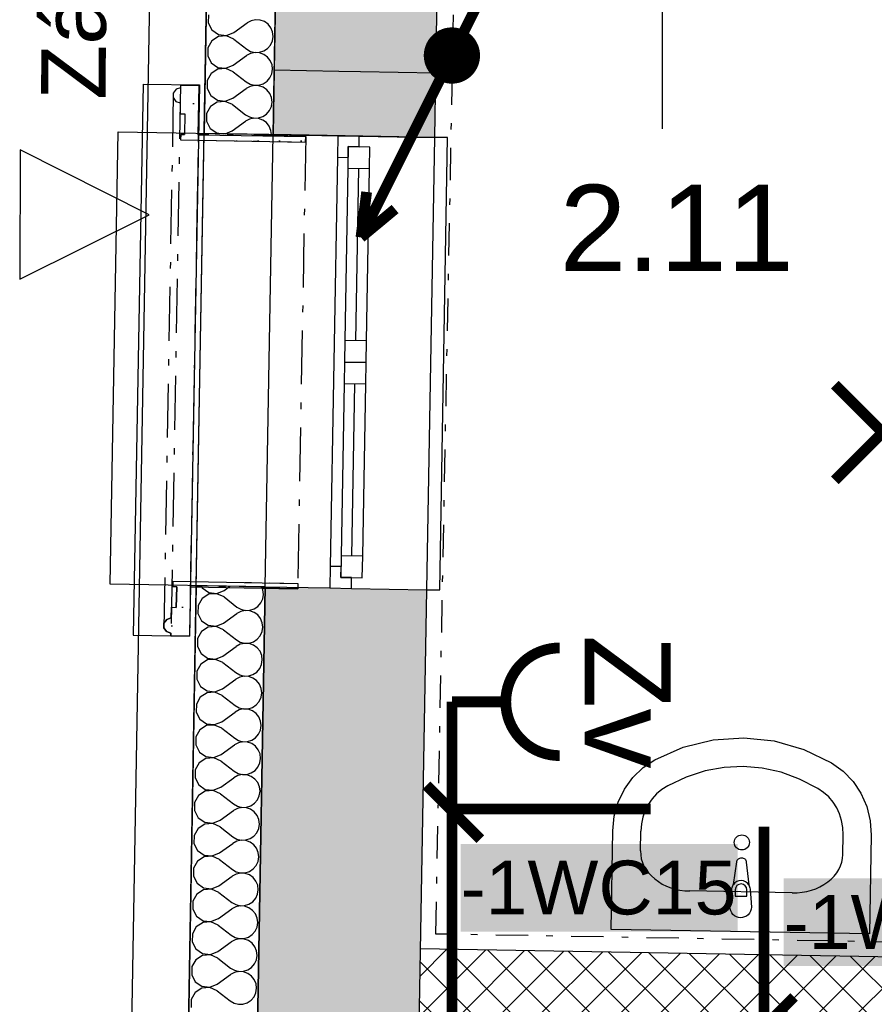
# Model space of a CAD drawing. Extents: x -12025 to 39812, y -30157 to 12.
# Tile 12 of 59: x 11372 to 13355, y -16077 to -13792. Entities that reach past the tile are written whole.
import ezdxf
from ezdxf.enums import TextEntityAlignment as Align

# ---------------------------------------------------------------- set-up
doc = ezdxf.new("R2010")
doc.units = 0
doc.header["$MEASUREMENT"] = 0
doc.linetypes.add('Čerchovaná M', pattern=[225, 125, -42.5, 15, -42.5])
doc.linetypes.add('Čerchovaná S', pattern=[175, 75, -42.5, 15, -42.5])
for name, color, linetype in [('0 (Pozadí)', 254, 'Continuous'), ('OÚ Dukovany internet + tv + data', 192, 'Continuous'), ('OÚ Dukovany půdorys kóty 2NP', 7, 'Continuous'), ('OÚ Dukovany půdorys podklad 2NP', 7, 'Continuous'), ('OÚ Dukovany světla', 132, 'Continuous'), ('OÚ Dukovany zásuvky', 92, 'Continuous'), ('Zakladni', 7, 'Continuous')]:
    doc.layers.add(name, color=color, linetype=linetype)
doc.styles.add('Arial', font='txt')
doc.styles.add('Arial_B', font='txt')
pattern_1 = [(0, (0, 0), (0, 86.60254), [0, -50]), (0, (25, 43.3), (0, 86.60254), [0, -50])]

# ---------------------------------------------------------------- blocks, each defined once
blk = doc.blocks.new('P_zarovkove_svitidlo (2)')
at = {"color": 0, "linetype": 'Continuous', "const_width": 25}
for points in [[(111, -111), (-111, 111)], [(-111, -111), (111, 111)]]:
    blk.add_lwpolyline(points, dxfattribs=at)
at = {"color": 0, "linetype": 'Continuous', "style": 'Arial'}
blk.add_text('EA2.11', height=150, dxfattribs=at).set_placement((125, -196.1))
blk = doc.blocks.new('Zásuvka (29)')
at = {"color": 0, "linetype": 'Continuous', "const_width": 25}
for points in [[(-125, 0, -0.414214), (0, 125)], [(0, -125, -0.414214), (-125, 0)]]:
    blk.add_lwpolyline(points, format="xyb", dxfattribs=at)
blk.add_lwpolyline([(-250, 0), (-125, 0)], dxfattribs=at)
at = {"color": 0, "linetype": 'Continuous', "style": 'Arial'}
blk.add_text('Zv', height=200, rotation=270, dxfattribs=at).set_placement((58.1, 0), align=Align.CENTER)
blk = doc.blocks.new('(24)')
at = {"color": 7, "linetype": 'Continuous', "const_width": 25}
for points in [[(-520, 0), (-395, -125)], [(-460, -55), (0, -55)]]:
    blk.add_lwpolyline(points, dxfattribs=at)
at = {"layer": '0 (Pozadí)', "linetype": 'Continuous'}
blk.add_solid([(-441, -136.1), (202.2, -136.1), (-441, -339.7), (202.2, -339.7)], dxfattribs=at)
at = {"color": 7, "linetype": 'Continuous', "style": 'Arial_B'}
blk.add_text('-1WC15', height=125, dxfattribs=at).set_placement((-441, -299.7))
blk = doc.blocks.new('(28)')
at = {"color": 7, "linetype": 'Continuous', "const_width": 25}
for points in [[(55, -460), (55, 0)], [(0, -520), (125, -395)]]:
    blk.add_lwpolyline(points, dxfattribs=at)
at = {"layer": '0 (Pozadí)', "linetype": 'Continuous'}
blk.add_solid([(100.7, -120), (743.9, -120), (100.7, -323.5), (743.9, -323.5)], dxfattribs=at)
at = {"color": 7, "linetype": 'Continuous', "style": 'Arial_B'}
blk.add_text('-1WC10', height=125, dxfattribs=at).set_placement((100.7, -283.5))
blk = doc.blocks.new('Stoupací vedení směrem nahoru (4)')
at = {"color": 0, "linetype": 'Continuous', "const_width": 25}
for points in [[(211.1, 422.2), (0, 0)], [(211.1, 422.2), (131.9, 356.3)], [(211.1, 422.2), (197.9, 316.7)]]:
    blk.add_lwpolyline(points, dxfattribs=at)
at = {"color": 0, "linetype": 'Continuous'}
for points, const_width in [([(0, 52.8, 0.414214), (-52.8, 0)], 25), ([(0, 26.4, 0.414214), (-26.4, 0)], 52.8), ([(26.4, 0, 0.414214), (0, 26.4)], 52.8), ([(52.8, 0, 0.414214), (0, 52.8)], 25), ([(-26.4, 0, 0.414214), (0, -26.4)], 52.8), ([(0, -26.4, 0.414214), (26.4, 0)], 52.8), ([(-52.8, 0, 0.414214), (0, -52.8)], 25), ([(0, -52.8, 0.414214), (52.8, 0)], 25)]:
    blk.add_lwpolyline(points, format="xyb", dxfattribs=dict(at, const_width=const_width))
blk = doc.blocks.new('Stoupací vedení směrem nahoru (7)')
at = {"color": 0, "linetype": 'Continuous'}
for points, const_width in [([(0, 52.8, 0.414214), (-52.8, 0)], 25), ([(0, 26.4, 0.414214), (-26.4, 0)], 52.8), ([(26.4, 0, 0.414214), (0, 26.4)], 52.8), ([(52.8, 0, 0.414214), (0, 52.8)], 25), ([(-26.4, 0, 0.414214), (0, -26.4)], 52.8), ([(0, -26.4, 0.414214), (26.4, 0)], 52.8), ([(-52.8, 0, 0.414214), (0, -52.8)], 25), ([(0, -52.8, 0.414214), (52.8, 0)], 25)]:
    blk.add_lwpolyline(points, format="xyb", dxfattribs=dict(at, const_width=const_width))
at = {"color": 0, "linetype": 'Continuous', "const_width": 25}
for points in [[(-211.1, -422.2), (0, 0)], [(-211.1, -422.2), (-197.9, -316.7)], [(-211.1, -422.2), (-131.9, -356.3)]]:
    blk.add_lwpolyline(points, dxfattribs=at)

msp = doc.modelspace()

# ---------------------------------------------------------------- hatches: boundary and pattern name
at = {"layer": 'OÚ Dukovany půdorys podklad 2NP', "linetype": 'Continuous'}
h = msp.add_hatch(dxfattribs=at)
h.set_pattern_fill('OMÍTKA_01', color=21, style=0, pattern_type=2)
h.set_pattern_definition(pattern_1)
edge = h.paths.add_edge_path()
edge.add_spline(control_points=[(11788.4, -13944.4), (11788.4, -13944.4), (11745.3, -13943.7), (11745.3, -13943.7)], knot_values=[0, 0, 0, 0, 1, 1, 1, 1], degree=3, periodic=0)
edge.add_spline(control_points=[(11745.3, -13943.7), (11745.3, -13943.7), (11745.2, -13950.2), (11745.2, -13950.2)], knot_values=[0, 0, 0, 0, 1, 1, 1, 1], degree=3, periodic=0)
edge.add_spline(control_points=[(11745.2, -13950.2), (11745.2, -13950.2), (11734.9, -13953.3), (11734.9, -13953.3)], knot_values=[0, 0, 0, 0, 1, 1, 1, 1], degree=3, periodic=0)
edge.add_spline(control_points=[(11734.9, -13953.3), (11734.9, -13953.3), (11728.4, -13962), (11728.4, -13962)], knot_values=[0, 0, 0, 0, 1, 1, 1, 1], degree=3, periodic=0)
edge.add_spline(control_points=[(11728.4, -13962), (11728.4, -13962), (11728.2, -13972.8), (11728.2, -13972.8)], knot_values=[0, 0, 0, 0, 1, 1, 1, 1], degree=3, periodic=0)
edge.add_spline(control_points=[(11728.2, -13972.8), (11728.2, -13972.8), (11734.4, -13981.6), (11734.4, -13981.6)], knot_values=[0, 0, 0, 0, 1, 1, 1, 1], degree=3, periodic=0)
edge.add_spline(control_points=[(11734.4, -13981.6), (11734.4, -13981.6), (11744.6, -13985.1), (11744.6, -13985.1)], knot_values=[0, 0, 0, 0, 1, 1, 1, 1], degree=3, periodic=0)
edge.add_spline(control_points=[(11744.6, -13985.1), (11744.6, -13985.1), (11744.1, -14010.1), (11744.1, -14010.1)], knot_values=[0, 0, 0, 0, 1, 1, 1, 1], degree=3, periodic=0)
edge.add_spline(control_points=[(11744.1, -14010.1), (11744.1, -14010.1), (11755.5, -14010.3), (11755.5, -14010.3)], knot_values=[0, 0, 0, 0, 1, 1, 1, 1], degree=3, periodic=0)
edge.add_spline(control_points=[(11755.5, -14010.3), (11755.5, -14010.3), (11754.7, -14058.1), (11754.7, -14058.1)], knot_values=[0, 0, 0, 0, 1, 1, 1, 1], degree=3, periodic=0)
edge.add_spline(control_points=[(11754.7, -14058.1), (11754.7, -14058.1), (11745.5, -14058), (11745.5, -14058)], knot_values=[0, 0, 0, 0, 1, 1, 1, 1], degree=3, periodic=0)
edge.add_spline(control_points=[(11745.5, -14058), (11745.5, -14058), (11745.2, -14070.7), (11745.2, -14070.7)], knot_values=[0, 0, 0, 0, 1, 1, 1, 1], degree=3, periodic=0)
edge.add_spline(control_points=[(11745.2, -14070.7), (11745.2, -14070.7), (12035.4, -14075.8), (12035.4, -14075.8)], knot_values=[0, 0, 0, 0, 1, 1, 1, 1], degree=3, periodic=0)
edge.add_spline(control_points=[(12035.4, -14075.8), (12035.4, -14075.8), (12035.6, -14063.1), (12035.6, -14063.1)], knot_values=[0, 0, 0, 0, 1, 1, 1, 1], degree=3, periodic=0)
edge.add_spline(control_points=[(12035.6, -14063.1), (12035.6, -14063.1), (11786.4, -14058.7), (11786.4, -14058.7)], knot_values=[0, 0, 0, 0, 1, 1, 1, 1], degree=3, periodic=0)
edge.add_spline(control_points=[(11786.4, -14058.7), (11786.4, -14058.7), (11788.4, -13944.4), (11788.4, -13944.4)], knot_values=[0, 0, 0, 0, 1, 1, 1, 1], degree=3, periodic=0)
edge.add_spline(control_points=[(11788.4, -13944.4), (11788.4, -13944.4), (11788.4, -13944.4), (11788.4, -13944.4)], knot_values=[0, 0, 0, 0, 1, 1, 1, 1], degree=3, periodic=0)
h = msp.add_hatch(dxfattribs=at)
h.set_pattern_fill('OMÍTKA_01', color=21, style=0, pattern_type=2)
h.set_pattern_definition(pattern_1)
edge = h.paths.add_edge_path()
edge.add_spline(control_points=[(11767.9, -15108.5), (11767.9, -15108.5), (12017.1, -15112.9), (12017.1, -15112.9)], knot_values=[0, 0, 0, 0, 1, 1, 1, 1], degree=3, periodic=0)
edge.add_spline(control_points=[(12017.1, -15112.9), (12017.1, -15112.9), (12017.3, -15100.2), (12017.3, -15100.2)], knot_values=[0, 0, 0, 0, 1, 1, 1, 1], degree=3, periodic=0)
edge.add_spline(control_points=[(12017.3, -15100.2), (12017.3, -15100.2), (11727.2, -15095.1), (11727.2, -15095.1)], knot_values=[0, 0, 0, 0, 1, 1, 1, 1], degree=3, periodic=0)
edge.add_spline(control_points=[(11727.2, -15095.1), (11727.2, -15095.1), (11727, -15107.8), (11727, -15107.8)], knot_values=[0, 0, 0, 0, 1, 1, 1, 1], degree=3, periodic=0)
edge.add_spline(control_points=[(11727, -15107.8), (11727, -15107.8), (11736.2, -15108), (11736.2, -15108)], knot_values=[0, 0, 0, 0, 1, 1, 1, 1], degree=3, periodic=0)
edge.add_spline(control_points=[(11736.2, -15108), (11736.2, -15108), (11735.4, -15155.8), (11735.4, -15155.8)], knot_values=[0, 0, 0, 0, 1, 1, 1, 1], degree=3, periodic=0)
edge.add_spline(control_points=[(11735.4, -15155.8), (11735.4, -15155.8), (11724, -15155.6), (11724, -15155.6)], knot_values=[0, 0, 0, 0, 1, 1, 1, 1], degree=3, periodic=0)
edge.add_spline(control_points=[(11724, -15155.6), (11724, -15155.6), (11723.5, -15180.5), (11723.5, -15180.5)], knot_values=[0, 0, 0, 0, 1, 1, 1, 1], degree=3, periodic=0)
edge.add_spline(control_points=[(11723.5, -15180.5), (11723.5, -15180.5), (11713.2, -15183.7), (11713.2, -15183.7)], knot_values=[0, 0, 0, 0, 1, 1, 1, 1], degree=3, periodic=0)
edge.add_spline(control_points=[(11713.2, -15183.7), (11713.2, -15183.7), (11706.7, -15192.3), (11706.7, -15192.3)], knot_values=[0, 0, 0, 0, 1, 1, 1, 1], degree=3, periodic=0)
edge.add_spline(control_points=[(11706.7, -15192.3), (11706.7, -15192.3), (11706.5, -15203.1), (11706.5, -15203.1)], knot_values=[0, 0, 0, 0, 1, 1, 1, 1], degree=3, periodic=0)
edge.add_spline(control_points=[(11706.5, -15203.1), (11706.5, -15203.1), (11712.7, -15212), (11712.7, -15212)], knot_values=[0, 0, 0, 0, 1, 1, 1, 1], degree=3, periodic=0)
edge.add_spline(control_points=[(11712.7, -15212), (11712.7, -15212), (11722.9, -15215.5), (11722.9, -15215.5)], knot_values=[0, 0, 0, 0, 1, 1, 1, 1], degree=3, periodic=0)
edge.add_spline(control_points=[(11722.9, -15215.5), (11722.9, -15215.5), (11722.8, -15222), (11722.8, -15222)], knot_values=[0, 0, 0, 0, 1, 1, 1, 1], degree=3, periodic=0)
edge.add_spline(control_points=[(11722.8, -15222), (11722.8, -15222), (11765.9, -15222.8), (11765.9, -15222.8)], knot_values=[0, 0, 0, 0, 1, 1, 1, 1], degree=3, periodic=0)
edge.add_spline(control_points=[(11765.9, -15222.8), (11765.9, -15222.8), (11767.9, -15108.5), (11767.9, -15108.5)], knot_values=[0, 0, 0, 0, 1, 1, 1, 1], degree=3, periodic=0)
edge.add_spline(control_points=[(11767.9, -15108.5), (11767.9, -15108.5), (11767.9, -15108.5), (11767.9, -15108.5)], knot_values=[0, 0, 0, 0, 1, 1, 1, 1], degree=3, periodic=0)
h = msp.add_hatch(dxfattribs=at)
h.set_pattern_fill('ZDIVO___TVÁRNICE_01', color=21, style=0, pattern_type=2)
h.set_pattern_definition([(45, (0, 0), (-45.96194, 45.96194), []), (135, (0, 0), (45.96194, 45.96194), [])])
edge = h.paths.add_edge_path()
edge.add_spline(control_points=[(12299.5, -16098.3), (12299.5, -16098.3), (14298.2, -16133.5), (14298.2, -16133.5)], knot_values=[0, 0, 0, 0, 1, 1, 1, 1], degree=3, periodic=0)
edge.add_spline(control_points=[(14298.2, -16133.5), (14298.2, -16133.5), (14300.8, -15983.6), (14300.8, -15983.6)], knot_values=[0, 0, 0, 0, 1, 1, 1, 1], degree=3, periodic=0)
edge.add_spline(control_points=[(14300.8, -15983.6), (14300.8, -15983.6), (12302.2, -15948.4), (12302.2, -15948.4)], knot_values=[0, 0, 0, 0, 1, 1, 1, 1], degree=3, periodic=0)
edge.add_spline(control_points=[(12302.2, -15948.4), (12302.2, -15948.4), (12299.5, -16098.3), (12299.5, -16098.3)], knot_values=[0, 0, 0, 0, 1, 1, 1, 1], degree=3, periodic=0)
edge.add_spline(control_points=[(12299.5, -16098.3), (12299.5, -16098.3), (12299.5, -16098.3), (12299.5, -16098.3)], knot_values=[0, 0, 0, 0, 1, 1, 1, 1], degree=3, periodic=0)

# ---------------------------------------------------------------- linework, layer by layer
at = {"layer": 'OÚ Dukovany půdorys kóty 2NP', "color": 1, "linetype": 'Continuous'}
msp.add_line((12862.8, -12670.3), (12862.8, -14045.3), dxfattribs=at)
at = {"layer": 'OÚ Dukovany půdorys podklad 2NP', "color": 1, "linetype": 'Continuous'}
for p, q in [((11717.7, -11164.9), (11543.4, -21158.9)), ((11676.2, -21158.9), (11850.4, -11167.3)), ((11850.5, -11163.1), (11800.1, -14055.7)), ((11960, -14058.4), (12007.4, -11339.7)), ((11962.7, -13908.5), (11960, -14058.4)), ((12335, -14065), (12337.6, -13915)), ((11658.1, -13941.1), (11635.2, -15220.4)), ((11658.1, -13941.1), (11788.9, -13943.4)), ((11728.4, -13962), (11728.2, -13972.8)), ((11734.9, -13953.3), (11728.4, -13962)), ((11745.2, -13950.2), (11734.9, -13953.3)), ((11745.3, -13943.7), (11745.2, -13950.2)), ((11745.3, -13943.7), (11788.4, -13944.4)), ((11788.9, -13943.4), (11766, -15222.8)), ((11788.4, -13944.4), (11786.4, -14058.7)), ((11728.2, -13972.8), (11734.4, -13981.6)), ((11734.4, -13981.6), (11744.6, -13985.1)), ((11744.6, -13985.1), (11744.1, -14010.1)), ((11744.1, -14010.1), (11755.5, -14010.3)), ((11755.5, -14010.3), (11754.7, -14058.1)), ((11581.8, -15102), (11600.1, -14052.2)), ((11600.1, -14052.2), (11960, -14058.4)), ((11745.5, -14058), (11745.2, -14070.7)), ((11745.2, -14070.7), (12035.4, -14075.8)), ((11745.5, -14058), (11754.7, -14058.1)), ((11781.8, -15105.5), (11800.1, -14055.7)), ((11786.4, -14058.7), (12035.6, -14063.1)), ((11950, -14058.3), (11800.1, -14055.7)), ((11950, -14058.3), (11800.1, -14055.7)), ((11941.7, -15108.3), (11960, -14058.4)), ((11941.7, -15108.3), (11960, -14058.4)), ((11950, -14058.3), (11960, -14058.4)), ((11950, -14058.3), (11960, -14058.4)), ((12335, -14065), (11960, -14058.4)), ((11960, -14058.4), (12110, -14061.1)), ((12035.6, -14063.1), (12035.4, -14075.8)), ((12110, -14061.1), (12109.1, -14111.1)), ((12110, -14061.1), (12160, -14061.9)), ((12110, -14061.1), (12160, -14061.9)), ((12159.6, -14086.9), (12160, -14061.9)), ((12160, -14061.9), (12335, -14065)), ((12316.7, -15114.8), (12335, -14065)), ((12365, -14065.5), (12335, -14065)), ((12346.7, -15115.3), (12365, -14065.5)), ((12134.6, -14086.5), (12133.7, -14136.5)), ((12134.1, -14111.5), (12134.6, -14086.5)), ((12134.6, -14086.5), (12159.6, -14086.9)), ((12184.6, -14087.4), (12134.6, -14086.5)), ((12183.7, -14137.4), (12184.6, -14087.4)), ((12109.1, -14111.1), (12100.9, -14586)), ((12109.1, -14111.1), (12134.1, -14111.5)), ((12133.7, -14136.5), (12126.7, -14536.4)), ((12133.7, -14136.5), (12183.7, -14137.4)), ((12151.7, -14536.9), (12158.7, -14136.9)), ((12176.7, -14537.3), (12183.7, -14137.4)), ((12176.7, -14537.3), (12183.7, -14137.4)), ((12126.7, -14536.4), (12125.9, -14586.4)), ((12176.7, -14537.3), (12126.7, -14536.4)), ((12175.9, -14587.3), (12176.7, -14537.3)), ((12100.9, -14586), (12092.6, -15060.9)), ((12125.9, -14586.4), (12125, -14636.4)), ((12175.9, -14587.3), (12125.9, -14586.4)), ((12125.9, -14586.4), (12175.9, -14587.3)), ((12175, -14637.3), (12175.9, -14587.3)), ((12125, -14636.4), (12118, -15036.4)), ((12125, -14636.4), (12175, -14637.3)), ((12143, -15036.8), (12150, -14636.8)), ((12168, -15037.2), (12175, -14637.3)), ((12168, -15037.2), (12175, -14637.3)), ((12118, -15036.4), (12117.1, -15086.3)), ((12168, -15037.2), (12118, -15036.4)), ((12167.1, -15087.2), (12168, -15037.2)), ((12092.6, -15060.9), (12091.7, -15110.9)), ((12117.6, -15061.3), (12092.6, -15060.9)), ((12117.1, -15086.3), (12117.6, -15061.3)), ((11941.7, -15108.3), (11581.8, -15102)), ((11727.2, -15095.1), (11727, -15107.8)), ((11727.2, -15095.1), (12017.3, -15100.2)), ((11781.8, -15105.5), (11758.1, -16461.8)), ((11931.7, -15108.1), (11781.8, -15105.5)), ((11931.7, -15108.1), (11781.8, -15105.5)), ((12017.3, -15100.2), (12017.1, -15112.9)), ((12142.1, -15086.8), (12117.1, -15086.3)), ((12117.1, -15086.3), (12167.1, -15087.2)), ((12141.7, -15111.8), (12142.1, -15086.8)), ((11727, -15107.8), (11736.2, -15108)), ((11736.2, -15108), (11735.4, -15155.8)), ((11767.9, -15108.5), (11765.9, -15222.8)), ((11767.9, -15108.5), (12017.1, -15112.9)), ((11918.1, -16464.6), (11941.7, -15108.3)), ((11931.7, -15108.1), (11941.7, -15108.3)), ((11931.7, -15108.1), (11941.7, -15108.3)), ((11941.7, -15108.3), (12091.7, -15110.9)), ((12091.7, -15110.9), (12141.7, -15111.8)), ((12091.7, -15110.9), (12141.7, -15111.8)), ((12141.7, -15111.8), (12316.7, -15114.8)), ((12316.7, -15114.8), (12346.7, -15115.3)), ((11724, -15155.6), (11723.5, -15180.5)), ((11724, -15155.6), (11735.4, -15155.8)), ((11706.7, -15192.3), (11706.5, -15203.1)), ((11713.2, -15183.7), (11706.7, -15192.3)), ((11723.5, -15180.5), (11713.2, -15183.7)), ((11635.2, -15220.4), (11766, -15222.8)), ((11706.5, -15203.1), (11712.7, -15212)), ((11712.7, -15212), (11722.9, -15215.5)), ((11722.9, -15215.5), (11722.8, -15222)), ((11722.8, -15222), (11765.9, -15222.8)), ((12812.8, -15721.1), (12813.6, -15675.3)), ((13282.3, -15729.4), (13283.1, -15683.6)), ((13028.5, -15799.4), (13036.1, -15746.6)), ((13058.3, -15747), (13064, -15800.1)), ((13164.8, -15818.3), (12927.2, -15814.1)), ((13020.4, -15850.8), (13025.1, -15808.9)), ((13032.5, -15811.2), (13032.2, -15826.1)), ((13059.4, -15826.5), (13059.6, -15811.7)), ((13067.1, -15809.6), (13070.3, -15851.6)), ((13032.2, -15826.1), (13059.4, -15826.5)), ((14300.8, -15983.6), (12302.2, -15948.4))]:
    msp.add_line(p, q, dxfattribs=at)
at = {"layer": 'OÚ Dukovany půdorys podklad 2NP', "color": 7, "linetype": 'Continuous'}
for p, q in [((12007.4, -11339.7), (11962.7, -13908.5)), ((12337.6, -13915), (12375.3, -11753.9)), ((11962.7, -13908.5), (12112.6, -13911.1)), ((12112.6, -13911.1), (12162.6, -13912)), ((12162.6, -13912), (12337.6, -13915)), ((11941.7, -15108.3), (11920.8, -16308.1)), ((11941.7, -15108.3), (12091.7, -15110.9)), ((12091.7, -15110.9), (12141.7, -15111.8)), ((12141.7, -15111.8), (12316.7, -15114.8)), ((12295.8, -16314.6), (12316.7, -15114.8))]:
    msp.add_line(p, q, dxfattribs=at)
at = {"layer": 'OÚ Dukovany půdorys podklad 2NP', "color": 21, "linetype": 'Continuous'}
for p, q in [((11809.8, -13780.6), (11809.5, -13799.2)), ((11809.5, -13799.2), (11818, -13815.7)), ((11868.9, -13821.4), (11899.8, -13799.1)), ((11909.1, -13794.2), (11899.8, -13799.1)), ((11919.4, -13792), (11909.1, -13794.2)), ((11929.8, -13792.7), (11919.4, -13792)), ((11939.7, -13796.2), (11929.8, -13792.7)), ((11948.3, -13802.3), (11939.7, -13796.2)), ((11954.9, -13810.5), (11948.3, -13802.3)), ((11818, -13815.7), (11833.2, -13826.2)), ((11833.2, -13826.2), (11851.7, -13828.3)), ((11851.7, -13828.3), (11868.9, -13821.4)), ((11958.9, -13820.2), (11954.9, -13810.5)), ((11960.2, -13830.6), (11958.9, -13820.2)), ((11817.5, -13840.6), (11808.5, -13856.8)), ((11833.2, -13830.6), (11817.5, -13840.6)), ((11851.7, -13829.2), (11833.2, -13830.6)), ((11868.7, -13836.7), (11851.7, -13829.2)), ((11868.7, -13836.7), (11898.7, -13860)), ((11954.2, -13850.6), (11958.6, -13841)), ((11958.6, -13841), (11960.2, -13830.6)), ((11808.5, -13856.8), (11808.2, -13875.4)), ((11907.8, -13870.3), (11898.5, -13875.3)), ((11898.7, -13860), (11907.8, -13865.3)), ((11907.8, -13865.3), (11918, -13867.8)), ((11918, -13868.1), (11907.8, -13870.3)), ((11918, -13867.8), (11928.5, -13867.5)), ((11928.5, -13868.8), (11918, -13868.1)), ((11928.5, -13867.5), (11938.6, -13864.3)), ((11938.4, -13872.4), (11928.5, -13868.8)), ((11938.6, -13864.3), (11947.3, -13858.5)), ((11947.3, -13858.5), (11954.2, -13850.6)), ((11808.2, -13875.4), (11816.6, -13891.9)), ((11816.6, -13891.9), (11831.9, -13902.4)), ((11867.6, -13897.6), (11898.5, -13875.3)), ((11947, -13878.5), (11938.4, -13872.4)), ((11953.5, -13886.7), (11947, -13878.5)), ((11957.6, -13896.4), (11953.5, -13886.7)), ((11816.2, -13916.8), (11807.2, -13933)), ((11831.8, -13906.8), (11816.2, -13916.8)), ((11850.3, -13905.4), (11831.8, -13906.8)), ((11831.9, -13902.4), (11850.4, -13904.5)), ((11867.3, -13912.8), (11850.3, -13905.4)), ((11850.4, -13904.5), (11867.6, -13897.6)), ((11867.3, -13912.8), (11897.4, -13936.2)), ((11952.8, -13926.7), (11957.2, -13917.2)), ((11957.2, -13917.2), (11958.9, -13906.8)), ((11958.9, -13906.8), (11957.6, -13896.4)), ((11807.2, -13933), (11806.8, -13951.5)), ((11897.4, -13936.2), (11906.5, -13941.5)), ((11927.2, -13943.7), (11937.2, -13940.5)), ((11937.2, -13940.5), (11946, -13934.7)), ((11946, -13934.7), (11952.8, -13926.7)), ((11806.8, -13951.5), (11815.3, -13968)), ((11866.3, -13973.8), (11897.1, -13951.5)), ((11906.4, -13946.5), (11897.1, -13951.5)), ((11916.7, -13944.3), (11906.4, -13946.5)), ((11906.5, -13941.5), (11916.7, -13944)), ((11916.7, -13944), (11927.2, -13943.7)), ((11927.2, -13945), (11916.7, -13944.3)), ((11937.1, -13948.6), (11927.2, -13945)), ((11945.6, -13954.7), (11937.1, -13948.6)), ((11952.2, -13962.9), (11945.6, -13954.7)), ((11956.3, -13972.6), (11952.2, -13962.9)), ((11830.5, -13983), (11814.9, -13993)), ((11815.3, -13968), (11830.6, -13978.6)), ((11849, -13981.5), (11830.5, -13983)), ((11830.6, -13978.6), (11849, -13980.7)), ((11849, -13980.7), (11866.3, -13973.8)), ((11866, -13989), (11849, -13981.5)), ((11955.9, -13993.4), (11957.5, -13983)), ((11957.5, -13983), (11956.3, -13972.6)), ((11805.8, -14009.2), (11805.5, -14027.7)), ((11814.9, -13993), (11805.8, -14009.2)), ((11866, -13989), (11896.1, -14012.4)), ((11944.7, -14010.9), (11951.5, -14002.9)), ((11951.5, -14002.9), (11955.9, -13993.4)), ((11805.5, -14027.7), (11814, -14044.2)), ((11864.9, -14050), (11895.8, -14027.6)), ((11905.1, -14022.7), (11895.8, -14027.6)), ((11896.1, -14012.4), (11905.2, -14017.6)), ((11915.4, -14020.5), (11905.1, -14022.7)), ((11905.2, -14017.6), (11915.4, -14020.2)), ((11915.4, -14020.2), (11925.9, -14019.9)), ((11925.9, -14021.2), (11915.4, -14020.5)), ((11925.9, -14019.9), (11935.9, -14016.7)), ((11935.8, -14024.7), (11925.9, -14021.2)), ((11944.3, -14030.8), (11935.8, -14024.7)), ((11935.9, -14016.7), (11944.7, -14010.9)), ((11950.9, -14039), (11944.3, -14030.8)), ((11814, -14044.2), (11829.3, -14054.8)), ((11829.3, -14054.8), (11844, -14056.4)), ((11848.5, -14056.5), (11864.9, -14050)), ((11955, -14048.7), (11950.9, -14039)), ((11956.1, -14058.4), (11955, -14048.7)), ((11792.8, -15105.7), (11795.4, -15110.7)), ((11810.6, -15125.6), (11795, -15135.6)), ((11795.4, -15110.7), (11810.7, -15121.3)), ((11829.1, -15124.2), (11810.6, -15125.6)), ((11810.7, -15121.3), (11829.1, -15123.3)), ((11829.1, -15123.3), (11846.3, -15116.5)), ((11846.1, -15131.7), (11829.1, -15124.2)), ((11846.3, -15116.5), (11859.6, -15106.9)), ((11936.4, -15115.2), (11933.4, -15108.1)), ((11936, -15136.1), (11937.6, -15125.7)), ((11937.6, -15125.7), (11936.4, -15115.2)), ((11785.9, -15151.8), (11785.6, -15170.4)), ((11795, -15135.6), (11785.9, -15151.8)), ((11846.1, -15131.7), (11876.2, -15155.1)), ((11924.7, -15153.6), (11931.6, -15145.6)), ((11931.6, -15145.6), (11936, -15136.1)), ((11785.6, -15170.4), (11794.1, -15186.9)), ((11845, -15192.6), (11875.9, -15170.3)), ((11885.2, -15165.4), (11875.9, -15170.3)), ((11876.2, -15155.1), (11885.3, -15160.3)), ((11895.4, -15163.2), (11885.2, -15165.4)), ((11885.3, -15160.3), (11895.5, -15162.9)), ((11905.9, -15163.9), (11895.4, -15163.2)), ((11895.5, -15162.9), (11906, -15162.6)), ((11915.8, -15167.4), (11905.9, -15163.9)), ((11906, -15162.6), (11916, -15159.4)), ((11924.4, -15173.5), (11915.8, -15167.4)), ((11916, -15159.4), (11924.7, -15153.6)), ((11931, -15181.7), (11924.4, -15173.5)), ((11794.1, -15186.9), (11809.3, -15197.4)), ((11809.3, -15197.4), (11827.8, -15199.5)), ((11827.8, -15199.5), (11845, -15192.6)), ((11935, -15191.4), (11931, -15181.7)), ((11936.3, -15201.8), (11935, -15191.4)), ((11793.6, -15211.8), (11784.6, -15228)), ((11809.3, -15201.8), (11793.6, -15211.8)), ((11827.8, -15200.4), (11809.3, -15201.8)), ((11844.8, -15207.9), (11827.8, -15200.4)), ((11844.8, -15207.9), (11874.8, -15231.3)), ((11930.3, -15221.8), (11934.7, -15212.2)), ((11934.7, -15212.2), (11936.3, -15201.8)), ((11784.6, -15228), (11784.3, -15246.6)), ((11883.8, -15241.6), (11874.6, -15246.5)), ((11874.8, -15231.3), (11883.9, -15236.5)), ((11894.1, -15239.4), (11883.8, -15241.6)), ((11883.9, -15236.5), (11894.1, -15239.1)), ((11894.1, -15239.1), (11904.6, -15238.7)), ((11904.6, -15240.1), (11894.1, -15239.4)), ((11904.6, -15238.7), (11914.6, -15235.6)), ((11914.5, -15243.6), (11904.6, -15240.1)), ((11914.6, -15235.6), (11923.4, -15229.8)), ((11923.4, -15229.8), (11930.3, -15221.8)), ((11784.3, -15246.6), (11792.7, -15263.1)), ((11792.7, -15263.1), (11808, -15273.6)), ((11843.7, -15268.8), (11874.6, -15246.5)), ((11923.1, -15249.7), (11914.5, -15243.6)), ((11929.6, -15257.9), (11923.1, -15249.7)), ((11933.7, -15267.6), (11929.6, -15257.9)), ((11792.3, -15288), (11783.3, -15304.2)), ((11807.9, -15278), (11792.3, -15288)), ((11826.4, -15276.6), (11807.9, -15278)), ((11808, -15273.6), (11826.5, -15275.7)), ((11843.4, -15284.1), (11826.4, -15276.6)), ((11826.5, -15275.7), (11843.7, -15268.8)), ((11843.4, -15284.1), (11873.5, -15307.4)), ((11928.9, -15298), (11933.3, -15288.4)), ((11933.3, -15288.4), (11935, -15278)), ((11935, -15278), (11933.7, -15267.6)), ((11783.3, -15304.2), (11782.9, -15322.8)), ((11873.5, -15307.4), (11882.6, -15312.7)), ((11903.3, -15314.9), (11913.3, -15311.7)), ((11913.3, -15311.7), (11922.1, -15305.9)), ((11922.1, -15305.9), (11928.9, -15298)), ((11782.9, -15322.8), (11791.4, -15339.3)), ((11842.4, -15345), (11873.2, -15322.7)), ((11882.5, -15317.7), (11873.2, -15322.7)), ((11892.8, -15315.5), (11882.5, -15317.7)), ((11882.6, -15312.7), (11892.8, -15315.2)), ((11892.8, -15315.2), (11903.3, -15314.9)), ((11903.3, -15316.2), (11892.8, -15315.5)), ((11913.2, -15319.8), (11903.3, -15316.2)), ((11921.7, -15325.9), (11913.2, -15319.8)), ((11928.3, -15334.1), (11921.7, -15325.9)), ((11932.4, -15343.8), (11928.3, -15334.1)), ((11806.6, -15354.2), (11791, -15364.2)), ((11791.4, -15339.3), (11806.7, -15349.8)), ((11825.1, -15352.8), (11806.6, -15354.2)), ((11806.7, -15349.8), (11825.1, -15351.9)), ((11825.1, -15351.9), (11842.4, -15345)), ((11842.1, -15360.2), (11825.1, -15352.8)), ((11932, -15364.6), (11933.6, -15354.2)), ((11933.6, -15354.2), (11932.4, -15343.8)), ((11781.9, -15380.4), (11781.6, -15398.9)), ((11791, -15364.2), (11781.9, -15380.4)), ((11842.1, -15360.2), (11872.2, -15383.6)), ((11920.8, -15382.1), (11927.6, -15374.1)), ((11927.6, -15374.1), (11932, -15364.6)), ((11781.6, -15398.9), (11790.1, -15415.4)), ((11841, -15421.2), (11871.9, -15398.9)), ((11881.2, -15393.9), (11871.9, -15398.9)), ((11872.2, -15383.6), (11881.3, -15388.9)), ((11891.5, -15391.7), (11881.2, -15393.9)), ((11881.3, -15388.9), (11891.5, -15391.4)), ((11891.5, -15391.4), (11902, -15391.1)), ((11902, -15392.4), (11891.5, -15391.7)), ((11902, -15391.1), (11912, -15387.9)), ((11911.9, -15396), (11902, -15392.4)), ((11920.4, -15402.1), (11911.9, -15396)), ((11912, -15387.9), (11920.8, -15382.1)), ((11927, -15410.3), (11920.4, -15402.1)), ((11790.1, -15415.4), (11805.4, -15426)), ((11805.4, -15426), (11823.8, -15428.1)), ((11823.8, -15428.1), (11841, -15421.2)), ((11931, -15420), (11927, -15410.3)), ((11932.3, -15430.4), (11931, -15420)), ((11789.7, -15440.4), (11780.6, -15456.6)), ((11805.3, -15430.4), (11789.7, -15440.4)), ((11823.8, -15428.9), (11805.3, -15430.4)), ((11840.8, -15436.4), (11823.8, -15428.9)), ((11840.8, -15436.4), (11870.8, -15459.8)), ((11926.3, -15450.3), (11930.7, -15440.8)), ((11930.7, -15440.8), (11932.3, -15430.4)), ((11780.6, -15456.6), (11780.3, -15475.1)), ((11879.9, -15470.1), (11870.6, -15475)), ((11870.8, -15459.8), (11879.9, -15465)), ((11879.9, -15465), (11890.1, -15467.6)), ((11890.1, -15467.9), (11879.9, -15470.1)), ((11890.1, -15467.6), (11900.6, -15467.3)), ((11900.6, -15468.6), (11890.1, -15467.9)), ((11900.6, -15467.3), (11910.7, -15464.1)), ((11910.5, -15472.1), (11900.6, -15468.6)), ((11910.7, -15464.1), (11919.4, -15458.3)), ((11919.4, -15458.3), (11926.3, -15450.3)), ((11780.3, -15475.1), (11788.8, -15491.6)), ((11788.8, -15491.6), (11804, -15502.2)), ((11839.7, -15497.4), (11870.6, -15475)), ((11919.1, -15478.2), (11910.5, -15472.1)), ((11925.6, -15486.4), (11919.1, -15478.2)), ((11929.7, -15496.1), (11925.6, -15486.4)), ((11788.3, -15516.5), (11779.3, -15532.7)), ((11804, -15506.5), (11788.3, -15516.5)), ((11804, -15502.2), (11822.5, -15504.2)), ((11822.5, -15505.1), (11804, -15506.5)), ((11822.5, -15504.2), (11839.7, -15497.4)), ((11839.4, -15512.6), (11822.5, -15505.1)), ((11839.4, -15512.6), (11869.5, -15536)), ((11924.9, -15526.5), (11929.4, -15516.9)), ((11929.4, -15516.9), (11931, -15506.6)), ((11931, -15506.6), (11929.7, -15496.1)), ((11779.3, -15532.7), (11778.9, -15551.3)), ((11869.5, -15536), (11878.6, -15541.2)), ((11899.3, -15543.5), (11909.3, -15540.3)), ((11909.3, -15540.3), (11918.1, -15534.5)), ((11918.1, -15534.5), (11924.9, -15526.5)), ((11778.9, -15551.3), (11787.4, -15567.8)), ((11838.4, -15573.5), (11869.2, -15551.2)), ((11878.5, -15546.3), (11869.2, -15551.2)), ((11888.8, -15544.1), (11878.5, -15546.3)), ((11878.6, -15541.2), (11888.8, -15543.8)), ((11888.8, -15543.8), (11899.3, -15543.5)), ((11899.3, -15544.8), (11888.8, -15544.1)), ((11909.2, -15548.3), (11899.3, -15544.8)), ((11917.8, -15554.4), (11909.2, -15548.3)), ((11924.3, -15562.6), (11917.8, -15554.4)), ((11928.4, -15572.3), (11924.3, -15562.6)), ((11802.6, -15582.7), (11787, -15592.7)), ((11787.4, -15567.8), (11802.7, -15578.3)), ((11821.1, -15581.3), (11802.6, -15582.7)), ((11802.7, -15578.3), (11821.1, -15580.4)), ((11821.1, -15580.4), (11838.4, -15573.5)), ((11838.1, -15588.8), (11821.1, -15581.3)), ((11928, -15593.1), (11929.7, -15582.7)), ((11929.7, -15582.7), (11928.4, -15572.3)), ((11777.9, -15608.9), (11777.6, -15627.5)), ((11787, -15592.7), (11777.9, -15608.9)), ((11838.1, -15588.8), (11868.2, -15612.2)), ((11916.8, -15610.6), (11923.6, -15602.7)), ((11923.6, -15602.7), (11928, -15593.1)), ((11777.6, -15627.5), (11786.1, -15644)), ((11837, -15649.7), (11867.9, -15627.4)), ((11877.2, -15622.5), (11867.9, -15627.4)), ((11868.2, -15612.2), (11877.3, -15617.4)), ((11887.5, -15620.3), (11877.2, -15622.5)), ((11877.3, -15617.4), (11887.5, -15620)), ((11887.5, -15620), (11898, -15619.6)), ((11898, -15621), (11887.5, -15620.3)), ((11898, -15619.6), (11908, -15616.4)), ((11907.9, -15624.5), (11898, -15621)), ((11916.4, -15630.6), (11907.9, -15624.5)), ((11908, -15616.4), (11916.8, -15610.6)), ((11923, -15638.8), (11916.4, -15630.6)), ((11786.1, -15644), (11801.4, -15654.5)), ((11801.4, -15654.5), (11819.8, -15656.6)), ((11819.8, -15656.6), (11837, -15649.7)), ((11927.1, -15648.5), (11923, -15638.8)), ((11928.3, -15658.9), (11927.1, -15648.5)), ((11785.7, -15668.9), (11776.6, -15685.1)), ((11801.3, -15658.9), (11785.7, -15668.9)), ((11819.8, -15657.5), (11801.3, -15658.9)), ((11836.8, -15664.9), (11819.8, -15657.5)), ((11836.8, -15664.9), (11866.9, -15688.3)), ((11922.3, -15678.8), (11926.7, -15669.3)), ((11926.7, -15669.3), (11928.3, -15658.9)), ((11776.6, -15685.1), (11776.3, -15703.7)), ((11875.9, -15698.6), (11866.6, -15703.6)), ((11866.9, -15688.3), (11876, -15693.6)), ((11886.2, -15696.4), (11875.9, -15698.6)), ((11876, -15693.6), (11886.2, -15696.1)), ((11886.2, -15696.1), (11896.7, -15695.8)), ((11896.6, -15697.1), (11886.2, -15696.4)), ((11906.5, -15700.7), (11896.6, -15697.1)), ((11896.7, -15695.8), (11906.7, -15692.6)), ((11906.7, -15692.6), (11915.4, -15686.8)), ((11915.4, -15686.8), (11922.3, -15678.8)), ((11776.3, -15703.7), (11784.8, -15720.2)), ((11784.8, -15720.2), (11800, -15730.7)), ((11835.7, -15725.9), (11866.6, -15703.6)), ((11915.1, -15706.8), (11906.5, -15700.7)), ((11921.7, -15715), (11915.1, -15706.8)), ((11925.7, -15724.7), (11921.7, -15715)), ((11784.3, -15745.1), (11775.3, -15761.3)), ((11800, -15735.1), (11784.3, -15745.1)), ((11800, -15730.7), (11818.5, -15732.8)), ((11818.5, -15733.6), (11800, -15735.1)), ((11818.5, -15732.8), (11835.7, -15725.9)), ((11835.5, -15741.1), (11818.5, -15733.6)), ((11835.5, -15741.1), (11865.5, -15764.5)), ((11921, -15755), (11925.4, -15745.5)), ((11925.4, -15745.5), (11927, -15735.1)), ((11927, -15735.1), (11925.7, -15724.7)), ((11775.3, -15761.3), (11775, -15779.8)), ((11865.5, -15764.5), (11874.6, -15769.8)), ((11895.3, -15772), (11905.4, -15768.8)), ((11905.4, -15768.8), (11914.1, -15763)), ((11914.1, -15763), (11921, -15755)), ((11775, -15779.8), (11783.4, -15796.3)), ((11834.4, -15802.1), (11865.3, -15779.7)), ((11874.5, -15774.8), (11865.3, -15779.7)), ((11884.8, -15772.6), (11874.5, -15774.8)), ((11874.6, -15769.8), (11884.8, -15772.3)), ((11884.8, -15772.3), (11895.3, -15772)), ((11895.3, -15773.3), (11884.8, -15772.6)), ((11905.2, -15776.8), (11895.3, -15773.3)), ((11913.8, -15782.9), (11905.2, -15776.8)), ((11920.3, -15791.2), (11913.8, -15782.9)), ((11924.4, -15800.8), (11920.3, -15791.2)), ((11798.6, -15811.3), (11783, -15821.3)), ((11783.4, -15796.3), (11798.7, -15806.9)), ((11817.1, -15809.8), (11798.6, -15811.3)), ((11798.7, -15806.9), (11817.2, -15809)), ((11834.1, -15817.3), (11817.1, -15809.8)), ((11817.2, -15809), (11834.4, -15802.1)), ((11924, -15821.7), (11925.7, -15811.3)), ((11925.7, -15811.3), (11924.4, -15800.8)), ((11774, -15837.5), (11773.6, -15856)), ((11783, -15821.3), (11774, -15837.5)), ((11834.1, -15817.3), (11864.2, -15840.7)), ((11912.8, -15839.2), (11919.6, -15831.2)), ((11919.6, -15831.2), (11924, -15821.7)), ((11773.6, -15856), (11782.1, -15872.5)), ((11833.1, -15878.2), (11863.9, -15855.9)), ((11873.2, -15851), (11863.9, -15855.9)), ((11864.2, -15840.7), (11873.3, -15845.9)), ((11883.5, -15848.8), (11873.2, -15851)), ((11873.3, -15845.9), (11883.5, -15848.5)), ((11883.5, -15848.5), (11894, -15848.2)), ((11894, -15849.5), (11883.5, -15848.8)), ((11894, -15848.2), (11904, -15845)), ((11903.9, -15853), (11894, -15849.5)), ((11912.4, -15859.1), (11903.9, -15853)), ((11904, -15845), (11912.8, -15839.2)), ((11919, -15867.3), (11912.4, -15859.1)), ((11782.1, -15872.5), (11797.4, -15883.1)), ((11797.4, -15883.1), (11815.8, -15885.1)), ((11815.8, -15885.1), (11833.1, -15878.2)), ((11923.1, -15877), (11919, -15867.3)), ((11924.3, -15887.5), (11923.1, -15877)), ((11781.7, -15897.4), (11772.6, -15913.6)), ((11797.3, -15887.4), (11781.7, -15897.4)), ((11815.8, -15886), (11797.3, -15887.4)), ((11832.8, -15893.5), (11815.8, -15886)), ((11832.8, -15893.5), (11862.9, -15916.9)), ((11918.3, -15907.4), (11922.7, -15897.8)), ((11922.7, -15897.8), (11924.3, -15887.5)), ((11772.6, -15913.6), (11772.3, -15932.2)), ((11871.9, -15927.2), (11862.6, -15932.1)), ((11862.9, -15916.9), (11872, -15922.1)), ((11882.2, -15925), (11871.9, -15927.2)), ((11872, -15922.1), (11882.2, -15924.7)), ((11882.2, -15924.7), (11892.7, -15924.3)), ((11892.7, -15925.7), (11882.2, -15925)), ((11892.7, -15924.3), (11902.7, -15921.2)), ((11902.6, -15929.2), (11892.7, -15925.7)), ((11902.7, -15921.2), (11911.5, -15915.4)), ((11911.5, -15915.4), (11918.3, -15907.4)), ((11772.3, -15932.2), (11780.8, -15948.7)), ((11780.8, -15948.7), (11796.1, -15959.2)), ((11831.7, -15954.4), (11862.6, -15932.1)), ((11911.1, -15935.3), (11902.6, -15929.2)), ((11917.7, -15943.5), (11911.1, -15935.3)), ((11921.7, -15953.2), (11917.7, -15943.5)), ((11780.4, -15973.6), (11771.3, -15989.8)), ((11796, -15963.6), (11780.4, -15973.6)), ((11814.5, -15962.2), (11796, -15963.6)), ((11796.1, -15959.2), (11814.5, -15961.3)), ((11814.5, -15961.3), (11831.7, -15954.4)), ((11831.5, -15969.7), (11814.5, -15962.2)), ((11831.5, -15969.7), (11861.5, -15993)), ((11917, -15983.6), (11921.4, -15974)), ((11921.4, -15974), (11923, -15963.6)), ((11923, -15963.6), (11921.7, -15953.2)), ((11771.3, -15989.8), (11771, -16008.4)), ((11861.5, -15993), (11870.7, -15998.3)), ((11891.4, -16000.5), (11901.4, -15997.3)), ((11901.4, -15997.3), (11910.1, -15991.5)), ((11910.1, -15991.5), (11917, -15983.6)), ((11771, -16008.4), (11779.5, -16024.9)), ((11830.4, -16030.6), (11861.3, -16008.3)), ((11870.6, -16003.4), (11861.3, -16008.3)), ((11880.8, -16001.2), (11870.6, -16003.4)), ((11870.7, -15998.3), (11880.8, -16000.9)), ((11880.8, -16000.9), (11891.4, -16000.5)), ((11891.3, -16001.9), (11880.8, -16001.2)), ((11901.2, -16005.4), (11891.3, -16001.9)), ((11909.8, -16011.5), (11901.2, -16005.4)), ((11916.3, -16019.7), (11909.8, -16011.5)), ((11920.4, -16029.4), (11916.3, -16019.7)), ((11794.7, -16039.8), (11779, -16049.8)), ((11779.5, -16024.9), (11794.7, -16035.4)), ((11794.7, -16035.4), (11813.2, -16037.5)), ((11813.2, -16038.4), (11794.7, -16039.8)), ((11813.2, -16037.5), (11830.4, -16030.6)), ((11830.1, -16045.8), (11813.2, -16038.4)), ((11920.1, -16050.2), (11921.7, -16039.8)), ((11921.7, -16039.8), (11920.4, -16029.4)), ((11770, -16066), (11769.7, -16084.5)), ((11779, -16049.8), (11770, -16066)), ((11830.1, -16045.8), (11860.2, -16069.2)), ((11908.8, -16067.7), (11915.7, -16059.7)), ((11915.7, -16059.7), (11920.1, -16050.2)), ((11860.2, -16069.2), (11869.3, -16074.5)), ((11869.3, -16074.5), (11879.5, -16077)), ((11879.5, -16077), (11890, -16076.7)), ((11890, -16076.7), (11900, -16073.5)), ((11900, -16073.5), (11908.8, -16067.7))]:
    msp.add_line(p, q, dxfattribs=at)
at = {"layer": 'OÚ Dukovany půdorys podklad 2NP', "color": 1, "linetype": 'Čerchovaná S'}
for p, q in [((12337.8, -15914), (12378.8, -13780.3)), ((11788.8, -13943.4), (11765.9, -15222.8)), ((14301.4, -15948.6), (12337.8, -15914))]:
    msp.add_line(p, q, dxfattribs=at)
at = {"layer": 'OÚ Dukovany půdorys podklad 2NP', "color": 1, "linetype": 'Čerchovaná M'}
for p, q in [((11728.4, -13962), (11706.5, -15203.1)), ((11745.3, -13943.7), (11722.8, -15222)), ((11728.4, -13962), (11728.2, -13972.8)), ((11734.9, -13953.3), (11728.4, -13962)), ((11734.9, -13953.3), (11728.4, -13962)), ((11745.2, -13950.2), (11734.9, -13953.3)), ((11745.2, -13950.2), (11734.9, -13953.3)), ((11745.3, -13943.7), (11745.2, -13950.2)), ((11788.4, -13944.4), (11745.3, -13943.7)), ((11788.4, -13944.4), (11745.3, -13943.7)), ((11788.4, -13944.4), (11765.9, -15222.8)), ((11786.4, -14058.7), (11788.4, -13944.4)), ((11728.2, -13972.8), (11734.4, -13981.6)), ((11734.4, -13981.6), (11744.6, -13985.1)), ((11744.6, -13985.1), (11744.1, -14010.1)), ((11744.1, -14010.1), (11755.5, -14010.3)), ((11755.5, -14010.3), (11754.7, -14058.1)), ((11745.5, -14058), (11745.2, -14070.7)), ((11745.2, -14070.7), (12035.4, -14075.8)), ((11754.7, -14058.1), (11745.5, -14058)), ((12035.6, -14063.1), (11786.4, -14058.7)), ((12035.6, -14063.1), (11786.4, -14058.7)), ((12035.6, -14063.1), (12017.1, -15112.9)), ((12035.4, -14075.8), (12035.6, -14063.1)), ((11727, -15107.8), (11727.2, -15095.1)), ((11727.2, -15095.1), (12017.3, -15100.2)), ((12017.3, -15100.2), (12017.1, -15112.9)), ((11736.2, -15108), (11727, -15107.8)), ((11735.4, -15155.8), (11736.2, -15108)), ((11767.9, -15108.5), (11765.9, -15222.8)), ((12017.1, -15112.9), (11767.9, -15108.5)), ((12017.1, -15112.9), (11767.9, -15108.5)), ((11723.5, -15180.5), (11724, -15155.6)), ((11724, -15155.6), (11735.4, -15155.8)), ((11706.5, -15203.1), (11706.7, -15192.3)), ((11706.7, -15192.3), (11713.2, -15183.7)), ((11713.2, -15183.7), (11723.5, -15180.5)), ((11712.7, -15212), (11706.5, -15203.1)), ((11712.7, -15212), (11706.5, -15203.1)), ((11722.9, -15215.5), (11712.7, -15212)), ((11722.9, -15215.5), (11712.7, -15212)), ((11722.8, -15222), (11722.9, -15215.5)), ((11765.9, -15222.8), (11722.8, -15222)), ((11765.9, -15222.8), (11722.8, -15222))]:
    msp.add_line(p, q, dxfattribs=at)
at = {"layer": 'OÚ Dukovany půdorys podklad 2NP', "color": 154, "linetype": 'Continuous'}
msp.add_lwpolyline([(11372.6, -14094), (11371.8, -14394), (11672.2, -14244.7)], close=True, dxfattribs=at)
at = {"layer": 'OÚ Dukovany půdorys podklad 2NP', "color": 1, "linetype": 'Continuous'}
msp.add_lwpolyline([(12744.4, -15903.2), (12748.4, -15674.2), (12751.9, -15640.5), (12761.1, -15608), (12775.6, -15577.8), (12795.1, -15550.7), (12818.9, -15527.6), (12846.2, -15509.4), (12911.9, -15480.6), (12981.2, -15463.5), (13052.3, -15458.6), (13123.1, -15466), (13191.8, -15485.5), (13256.4, -15516.6), (13283.1, -15535.8), (13306, -15559.7), (13324.5, -15587.4), (13338, -15618.2), (13346, -15651), (13348.3, -15684.7), (13344.3, -15913.8)], close=True, dxfattribs=at)
at = {"layer": 'OÚ Dukovany půdorys podklad 2NP', "color": 1, "linetype": 'Continuous', "flags": 128}
for points in [[(13224.3, -15576), (13182.1, -15554.4), (13139, -15538.7), (13095.2, -15529), (13051.1, -15525.2), (13006.8, -15527.4), (12962.7, -15535.6), (12919.1, -15549.8), (12876.2, -15569.9), (12876.2, -15569.9)], [(12876.2, -15569.9), (12862.3, -15578.6), (12850.1, -15588.8), (12839.5, -15600.5), (12830.6, -15613.4), (12823.5, -15627.4), (12818.3, -15642.5), (12815, -15658.5), (12813.6, -15675.3), (12813.6, -15675.3)], [(13283.1, -15683.6), (13282.4, -15666.8), (13279.6, -15650.6), (13274.9, -15635.4), (13268.3, -15621.1), (13259.9, -15607.9), (13249.7, -15595.9), (13237.8, -15585.2), (13224.3, -15576), (13224.3, -15576)], [(12812.8, -15721.1), (12813.2, -15730.4), (12814.6, -15739.3), (12817.2, -15747.9), (12820.7, -15756.2), (12825.4, -15764.1), (12831.1, -15771.8), (12837.9, -15779.1), (12845.7, -15786), (12845.7, -15786)], [(13036.1, -15746.6), (13036.6, -15744.6), (13037.4, -15742.7), (13038.5, -15741.1), (13039.9, -15739.7), (13041.5, -15738.5), (13043.3, -15737.7), (13045.3, -15737.2), (13047.4, -15737), (13047.4, -15737)], [(13047.4, -15737), (13049.4, -15737.3), (13051.4, -15737.8), (13053.2, -15738.7), (13054.7, -15739.9), (13056.1, -15741.4), (13057.1, -15743.1), (13057.9, -15745), (13058.3, -15747), (13058.3, -15747)], [(13247.2, -15793.1), (13255.3, -15786.4), (13262.3, -15779.4), (13268.3, -15771.9), (13273.2, -15764.2), (13277, -15756), (13279.8, -15747.5), (13281.6, -15738.6), (13282.3, -15729.4), (13282.3, -15729.4)], [(12845.7, -15786), (12854.3, -15792.4), (12863.4, -15798), (12872.9, -15802.8), (12882.9, -15806.7), (12893.3, -15809.8), (12904.2, -15812), (12915.5, -15813.5), (12927.3, -15814.1), (12927.3, -15814.1)], [(13025.1, -15808.9), (13025.5, -15806.3), (13026.2, -15803.9), (13027.2, -15801.7), (13028.5, -15799.4), (13028.5, -15799.4)], [(13064, -15800.1), (13065.2, -15802.3), (13066.1, -15804.6), (13066.8, -15807.1), (13067.1, -15809.6), (13067.1, -15809.6)], [(13164.6, -15818.3), (13176.4, -15818.1), (13187.8, -15817), (13198.8, -15815.2), (13209.3, -15812.4), (13219.4, -15808.9), (13229.1, -15804.4), (13238.3, -15799.2), (13247.2, -15793.1), (13247.2, -15793.1)]]:
    msp.add_lwpolyline(points, dxfattribs=at)
at = {"layer": 'OÚ Dukovany půdorys podklad 2NP', "color": 1, "linetype": 'Continuous'}
for points in [[(13044.9, -15876.2, -0.414214), (13020.4, -15850.8)], [(13070.3, -15851.6, -0.414214), (13044.9, -15876.2)]]:
    msp.add_lwpolyline(points, format="xyb", dxfattribs=at)
msp.add_circle((13048, -15701.4), 17.5, dxfattribs=at)
for centre, radius, start, end in [((13046.1, -15811.2), 21.1, 31.7622, 146.2202), ((13046.1, -15811.4), 13.6, -1.0088, 178.9912)]:
    msp.add_arc(centre, radius, start, end, dxfattribs=at)
at = {"layer": 'OÚ Dukovany půdorys podklad 2NP', "color": 254, "linetype": 'Continuous'}
for points in [[(12000.9, -11716), (11962.7, -13908.5), (12375.3, -11753.9), (12337.6, -13915)], [(11941.7, -15108.3), (11920.8, -16308.1), (12316.7, -15114.8), (12295.8, -16314.6)]]:
    msp.add_solid(points, dxfattribs=at)
at = {"layer": 'OÚ Dukovany půdorys podklad 2NP', "color": 9, "linetype": 'Continuous'}
msp.add_solid([(11962.7, -13908.5), (11960, -14058.4), (12337.6, -13915), (12335, -14065)], dxfattribs=at)
at = {"layer": 'OÚ Dukovany zásuvky', "linetype": 'Continuous', "const_width": 25}
msp.add_lwpolyline([(12375, -15375), (12375, -17750), (12625, -17750)], dxfattribs=at)

# ---------------------------------------------------------------- block references
at = {"layer": 'OÚ Dukovany internet + tv + data', "linetype": 'Continuous'}
for name in ['Stoupací vedení směrem nahoru (4)', 'Stoupací vedení směrem nahoru (7)']:
    msp.add_blockref(name, (12375, -13875), dxfattribs=at)
at = {"layer": 'OÚ Dukovany světla', "linetype": 'Continuous'}
msp.add_blockref('P_zarovkove_svitidlo (2)', (13375, -14750), dxfattribs=at)
at = {"layer": 'OÚ Dukovany zásuvky', "linetype": 'Continuous'}
msp.add_blockref('Zásuvka (29)', (12625, -15375), dxfattribs=at)
at = {"layer": 'Zakladni', "color": 7, "linetype": 'Continuous'}
for name, p in [('(24)', (12836, -15568.9)), ('(28)', (13044.3, -15665))]:
    msp.add_blockref(name, p, dxfattribs=at)

# ---------------------------------------------------------------- texts
at = {"layer": 'OÚ Dukovany půdorys podklad 2NP', "color": 154, "linetype": 'Continuous', "style": 'Arial'}
msp.add_text(' Západní pohled', height=150, rotation=89.8596, dxfattribs=at).set_placement((11575.1, -12522), align=Align.RIGHT)
at = {"layer": 'Zakladni', "color": 7, "linetype": 'Continuous', "style": 'Arial'}
msp.add_text('2.11', height=200, dxfattribs=at).set_placement((12625, -14375))

doc.saveas('drawing.dxf')
